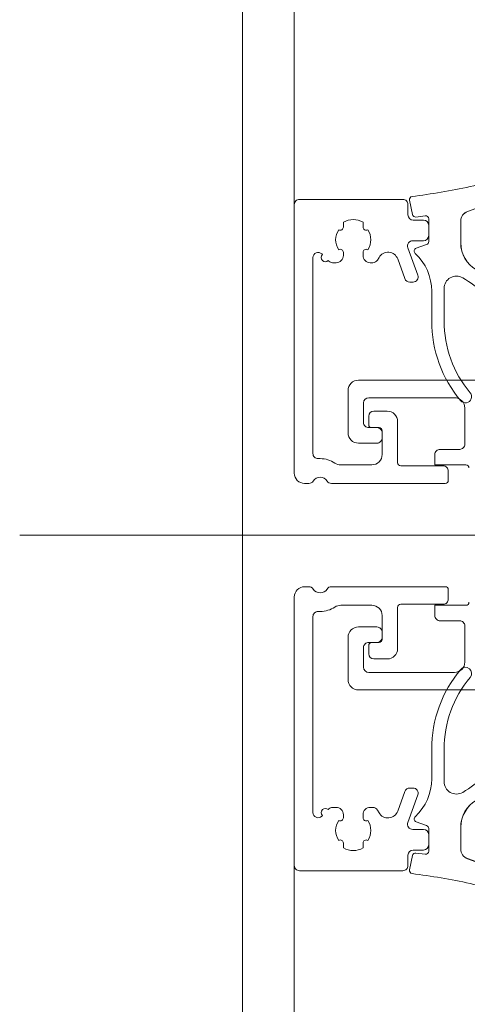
# Model space of a CAD drawing. Header units: millimetres. Extents: x 213386 to 459888, y 74252 to 208052.
# Tile 81 of 256: x 373015 to 373058, y 157062 to 157157. Entities that reach past the tile are written whole.
import ezdxf

# ---------------------------------------------------------------- set-up
doc = ezdxf.new("R2010")
doc.units = ezdxf.units.MM
doc.linetypes.add('ČÁRKOVANÁ', pattern=[19.05, 12.7, -6.35])
doc.layers.add('FASÁDA DETAILNÍ', color=255, linetype='Continuous', lineweight=0)

# ---------------------------------------------------------------- blocks, each defined once
blk = doc.blocks.new('433270')
blk.add_lwpolyline([(1, 0, 0.414364), (0, -1), (0, -1.405, 0.255924), (0.231, -1.826, -0.547723), (0.231, -3.174, 0.255924), (0, -3.595), (0, -14.6, 0.414214), (0.3, -14.9), (1.2, -14.9, 0.414214), (1.7, -14.4), (1.7, -10.3, -0.414214), (2, -10), (6, -10, 0.414248), (7, -9), (7, -7.7, 0.414179), (6.5, -7.2), (5.7, -7.2, 0.414232), (5.4, -7.5), (5.4, -8.2, -0.414198), (5.1, -8.5), (2.8, -8.5, -0.414204), (1.8, -7.5), (1.8, -4.49, -0.147432), (1.967, -3.937, 0.147461), (2.4, -2.5), (2.4, -2.3, -0.414214), (2.9, -1.8), (21.869, -1.8, -0.668178), (22.223, -2.654), (22.156, -2.721, 1), (21.59, -3.286), (21.523, -3.354, 0.198912), (21.376, -3.707), (21.376, -4.05, 0.414214), (22.076, -4.75), (22.375, -4.75, 0.576988), (22.635, -4.3, -0.311246), (24.565, -4.3, 0.576988), (24.825, -4.75), (25.303, -4.75, -0.260065), (25.303, -6.65), (24.825, -6.65, 0.576988), (24.565, -7.1, -0.311246), (22.635, -7.1, 0.576988), (22.375, -6.65), (22.076, -6.65, 0.414214), (21.376, -7.35), (21.376, -7.611, 0.267949), (21.626, -8.044), (21.892, -8.198, -0.637047), (21.734, -10.003), (19.829, -10.697, 0.315299), (19.5, -11.167), (19.5, -11.486, 0.520567), (20.171, -11.956), (22.829, -10.988, -0.520567), (23.5, -11.458), (23.5, -12.5, 0.414062), (24, -13), (25, -13, 0.414186), (25.5, -12.5), (25.5, -11.5, -0.414182), (26, -11), (27, -11, 0.414214), (27.5, -10.5), (27.5, -0.5, 0.414214), (27, 0), (1, 0)], format="xyb", close=True)
blk = doc.blocks.new('284325')
for points in [[(0.836, -5.231, -0.560316), (0.937, -4.729), (1.943, -4.363, 0.3153), (2.14, -4.081), (2.14, -1.886, 0.451558), (1.802, -1.588), (0.905, -1.702, -0.399586), (0.568, -1.462), (0.297, -0.069, -0.415977), (0.528, 0.288, 0.024107), (6.149, 1.242, 0.076636), (8.992, 2.341, -0.577615), (10.79, 1.299), (10.015, 1.369, 0.283171), (9.078, 0.899, -0.168429), (7.068, -0.736), (5.898, -1.161, 0.315302), (5.24, -2.101), (5.24, -4.21, 0.269719), (6.757, -6.818, -0.194797), (10.185, -11.528, -0.342663), (9.166, -11.166, 0.119207), (5.433, -7.586, 0.578571), (3.63, -8.623), (3.629, -11.77, 0.176415), (6.159, -18.716, -1), (5.24, -19.487, -0.176415), (2.43, -11.771), (2.43, -8.891, 0.208286), (0.836, -5.231)], [(8.954, -6.65), (10.325, -8.78, -0.134555), (10.789, -10.631, -0.339795), (10.194, -11.525, 0.194788), (6.762, -6.809, -0.269736), (5.25, -4.21), (5.25, -2.101, -0.315302), (5.901, -1.171), (7.071, -0.745, 0.168429), (9.086, 0.894, -0.283167), (10.014, 1.359), (10.79, 1.289), (10.791, -0.743, -0.070852), (10.712, -1.302), (9.95, -3.927, -0.241839), (9.08, -4.826), (7.933, -5.215, 0.836024), (8.08, -6.191), (8.112, -6.191, -0.255349), (8.954, -6.65)]]:
    blk.add_lwpolyline(points, format="xyb", close=True)

msp = doc.modelspace()

# ---------------------------------------------------------------- linework, layer by layer
at = {"layer": 'FASÁDA DETAILNÍ'}
for p, q in [((373036.638, 145492.154), (373036.638, 169172.154)), ((373340.762, 157107.154), (373015.071, 157107.154)), ((373340.762, 157107.154), (373015.071, 157107.154))]:
    msp.add_line(p, q, dxfattribs=at)
at = {"layer": 'FASÁDA DETAILNÍ', "linetype": 'ČÁRKOVANÁ', "ltscale": 5}
msp.add_line((373041.638, 145497.154), (373041.638, 169167.154), dxfattribs=at)
at = {"layer": 'FASÁDA DETAILNÍ'}
for points in [[(373058.538, 157113.654, 0.414214), (373058.238, 157113.954), (373055.238, 157113.954), (373055.238, 157114.954, -0.414214), (373055.738, 157115.454), (373057.638, 157115.454, 0.414214), (373058.138, 157115.954), (373058.138, 157119.454, 0.414206), (373057.138, 157120.454), (373048.838, 157120.455, 0.414206), (373048.338, 157119.955), (373048.338, 157118.054, 0.414219), (373048.838, 157117.554), (373049.638, 157117.554, -0.414214), (373050.138, 157117.054), (373050.138, 157116.554, -0.414214), (373049.638, 157116.054), (373047.838, 157116.054, -0.414214), (373046.838, 157117.054), (373046.838, 157121.154, -0.414214), (373047.838, 157122.154), (373076.138, 157122.154)], [(373058.538, 157113.654, 0.414214), (373058.238, 157113.954), (373055.238, 157113.954), (373055.238, 157114.954, -0.414214), (373055.738, 157115.454), (373057.638, 157115.454, 0.414214), (373058.138, 157115.954), (373058.138, 157119.454, 0.414206), (373057.138, 157120.454), (373048.838, 157120.455, 0.414206), (373048.338, 157119.955), (373048.338, 157118.054, 0.414219), (373048.838, 157117.554), (373049.638, 157117.554, -0.414214), (373050.138, 157117.054), (373050.138, 157116.554, -0.414214), (373049.638, 157116.054), (373047.838, 157116.054, -0.414214), (373046.838, 157117.054), (373046.838, 157121.154, -0.414214), (373047.838, 157122.154), (373076.138, 157122.154)], [(373058.538, 157100.655, -0.414214), (373058.238, 157100.355), (373055.238, 157100.355), (373055.238, 157099.355, 0.414214), (373055.738, 157098.855), (373057.638, 157098.855, -0.414214), (373058.138, 157098.355), (373058.138, 157094.855, -0.414206), (373057.138, 157093.855), (373048.838, 157093.854, -0.414206), (373048.338, 157094.354), (373048.338, 157096.254, -0.414219), (373048.838, 157096.754), (373049.638, 157096.754, 0.414214), (373050.138, 157097.254), (373050.138, 157097.754, 0.414214), (373049.638, 157098.254), (373047.838, 157098.254, 0.414214), (373046.838, 157097.254), (373046.838, 157093.154, 0.414214), (373047.838, 157092.154), (373076.138, 157092.154)], [(373058.538, 157100.655, -0.414214), (373058.238, 157100.355), (373055.238, 157100.355), (373055.238, 157099.355, 0.414214), (373055.738, 157098.855), (373057.638, 157098.855, -0.414214), (373058.138, 157098.355), (373058.138, 157094.855, -0.414206), (373057.138, 157093.855), (373048.838, 157093.854, -0.414206), (373048.338, 157094.354), (373048.338, 157096.254, -0.414219), (373048.838, 157096.754), (373049.638, 157096.754, 0.414214), (373050.138, 157097.254), (373050.138, 157097.754, 0.414214), (373049.638, 157098.254), (373047.838, 157098.254, 0.414214), (373046.838, 157097.254), (373046.838, 157093.154, 0.414214), (373047.838, 157092.154), (373076.138, 157092.154)]]:
    msp.add_lwpolyline(points, format="xyb", dxfattribs=at)

# ---------------------------------------------------------------- block references
msp.add_blockref('284325', (373052.498, 157139.654), dxfattribs=at)
msp.add_blockref('284325', (373052.498, 157139.654), dxfattribs=at)
at = {"layer": 'FASÁDA DETAILNÍ', "rotation": 90}
msp.add_blockref('433270', (373041.638, 157112.154), dxfattribs=at)
msp.add_blockref('433270', (373041.638, 157112.154), dxfattribs=at)
at = {"layer": 'FASÁDA DETAILNÍ', "xscale": -1}
for name, p, rotation in [('433270', (373041.638, 157102.155), 90), ('433270', (373041.638, 157102.155), 90), ('284325', (373052.498, 157074.654), 180), ('284325', (373052.498, 157074.654), 180)]:
    msp.add_blockref(name, p, dxfattribs=dict(at, rotation=rotation))

doc.saveas('drawing.dxf')
